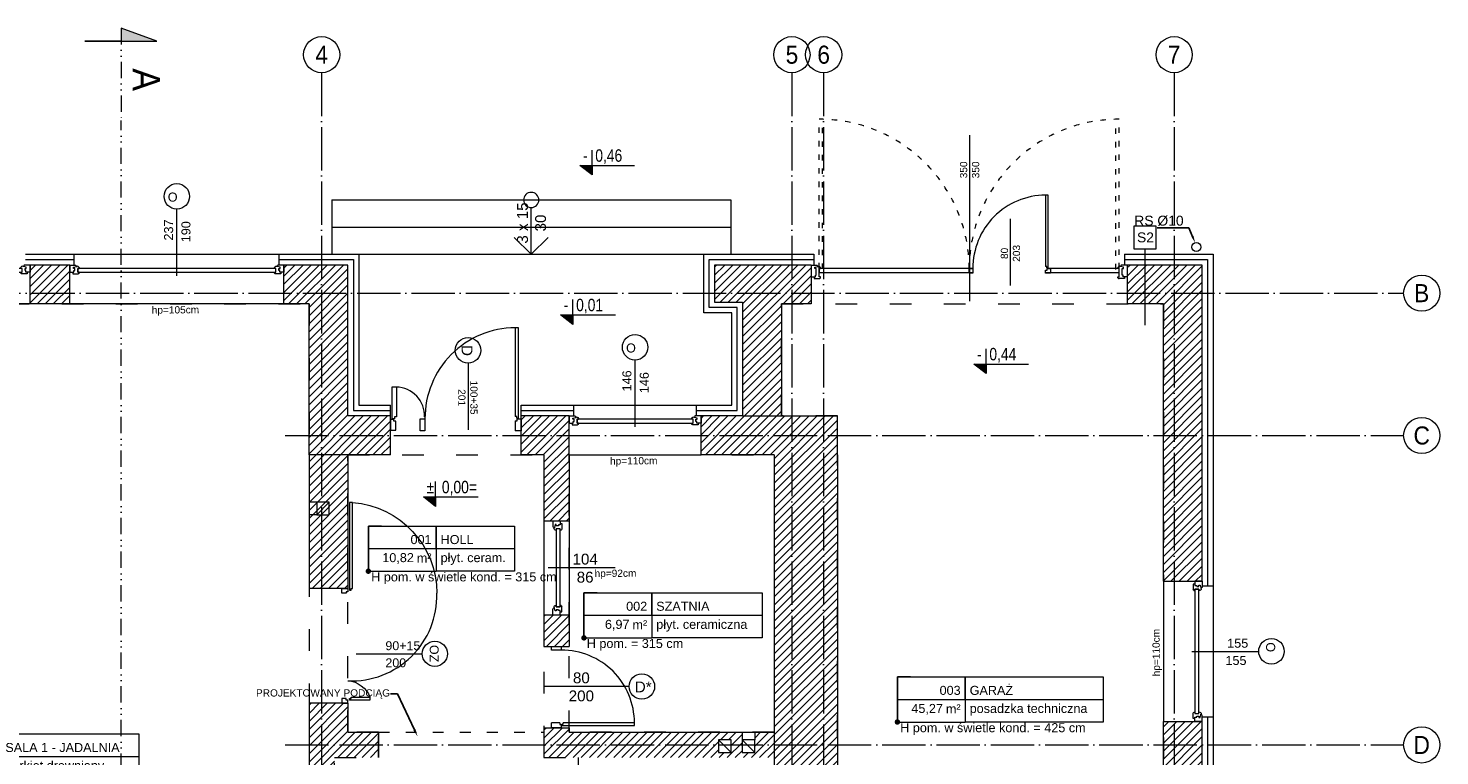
# Model space of a CAD drawing. Header units: millimetres. Extents: x 6506 to 39690, y 4581 to 25261.
# Tile 18 of 27: x 14464 to 16027, y 19096 to 19901. Entities that reach past the tile are written whole.
import ezdxf
from ezdxf import colors
from ezdxf.entities.mleader import LeaderData, LeaderLine
from ezdxf.enums import TextEntityAlignment as Align
from ezdxf.math import Vec2, Vec3

# ---------------------------------------------------------------- set-up
doc = ezdxf.new("R2010")
doc.units = ezdxf.units.MM
for name, pattern in [('1KS_2KP-50', [37.05, 12, 6, -6.35, 0, -6.35, 0, -6.35]), ('ACAD_ISO03W100', [30, 12, -18]), ('ACAD_ISO04W100', [30, 24, -3, 0, -3]), ('DASHED', [19.05, 12.7, -6.35]), ('Osie$0$CONTINOUS', [0])]:
    doc.linetypes.add(name, pattern=pattern)
doc.layers.get('0').update_dxf_attribs({"color": 251, "lineweight": 5})
for name, color, linetype, lineweight in [('A_DZIAŁOWA_PROJEKTOWANE', 251, 'Continuous', 5), ('A_HATCH', 251, 'Continuous', 5), ('A_IZOLEACJA TERMI_PROJEKTOWANA', 251, 'Continuous', 5), ('A_KONST_ISTNIEJĄCE', 251, 'Continuous', 5), ('A_LINIA PRZEKROJOWA', 251, '1KS_2KP-50', 5), ('A_OPISY', 251, 'Continuous', 5), ('A_OSIE KONSTRUKCYJNE', 251, 'ACAD_ISO04W100', 5), ('A_RYNNY', 251, 'Continuous', 5), ('A_STOLARKA DRZWIOWA', 251, 'Continuous', 5), ('A_STOLARKA OKIENNA', 251, 'Continuous', 5), ('A_TEKST', 251, 'Continuous', 5), ('A_WIDOK', 251, 'Continuous', 5), ('A_WIDOK-NAD', 251, 'DASHED', 5), ('AA OPISY', 251, 'Continuous', 5)]:
    doc.layers.add(name, color=color, linetype=linetype, lineweight=lineweight)
doc.layers.add('A_NIEWIDOCZNE  POMOCNICZE', color=251, linetype='ACAD_ISO03W100', lineweight=5, plot=False)
doc.styles.add('APLUS', font='arial.ttf', dxfattribs={"width": 0.6})
doc.styles.add('ARIAL', font='arial.ttf')
doc.styles.add('DEMIURG_100_etykiety', font='arial.ttf', dxfattribs={"width": 0.9, "height": 30})
doc.styles.add('DEMIURG_100_opisy', font='arial.ttf', dxfattribs={"width": 0.9, "height": 20})
doc.styles.get("Standard").update_dxf_attribs({"font": 'arial.ttf'})
doc.linetypes.add('BATTING', pattern='A,0.0001,-0.1,[134,ltypeshp.shx,S=0.1,R=0,X=-0.1,Y=0],-0.2,[134,ltypeshp.shx,S=0.1,R=180,X=0.1,Y=0],-0.1', length=0.4001)
pattern_1 = [(45, (-1713.23, 355.087), (-4.490128, 4.490128), [])]

# ---------------------------------------------------------------- blocks, each defined once
blk = doc.blocks.new('*U56')
for p, q in [((54, 0), (54, -8)), ((54, 0), (60.7, 0)), ((54, 0), (54, -8)), ((60.7, 0), (61.3, -1.6)), ((193.3, 0), (192.7, -1.6)), ((200, 0), (193.3, 0)), ((200, 0), (200, -8)), ((54, -8), (57.2, -8)), ((57.2, -8), (57.2, -9.9)), ((57.2, -8), (58.6, -8)), ((57.2, -9.9), (63.1, -9.9)), ((58.2, -2.4), (61.3, -1.6)), ((58.2, -3.7), (58.2, -2.4)), ((59.6, -3.7), (58.2, -3.7)), ((58.6, -8), (58.6, -6.1)), ((58.6, -6.1), (59.6, -6.1)), ((59.6, -6.1), (59.6, -3.7)), ((61.3, -1.6), (62.1, -1.6)), ((62.1, -1.6), (62, -1)), ((62.8, -8), (62.8, -3.7)), ((62.8, -3.7), (64.4, -3.7)), ((64.3, -8), (62.8, -8)), ((64.3, -9), (64.3, -8)), ((191.2, -3.7), (189.6, -3.7)), ((189.7, -9), (189.7, -8)), ((189.7, -8), (191.2, -8)), ((196.8, -9.9), (190.9, -9.9)), ((191.2, -8), (191.2, -3.7)), ((191.9, -1.6), (192, -1)), ((192.7, -1.6), (191.9, -1.6)), ((195.8, -2.4), (192.7, -1.6)), ((194.4, -6.1), (194.4, -3.7)), ((194.4, -3.7), (195.8, -3.7)), ((195.4, -6.1), (194.4, -6.1)), ((195.4, -8), (195.4, -6.1)), ((196.8, -8), (195.4, -8)), ((195.8, -3.7), (195.8, -2.4)), ((200, -8), (196.8, -8)), ((196.8, -8), (196.8, -9.9))]:
    blk.add_line(p, q)
blk.add_lwpolyline([(62.8, -3.7), (191.2, -3.7), (191.2, -8), (62.8, -8)], close=True)
for centre, radius, start, end in [((61.9, -3.5), 2.51, 356.8105, 86.8105), ((63, -8.4), 1.5, 273.3553, 335.6854), ((192.1, -3.5), 2.51, 93.1895, 183.1895), ((191, -8.4), 1.5, 204.3146, 266.6447)]:
    blk.add_arc(centre, radius, start, end)
blk = doc.blocks.new('WARTOŚĆ')
at = {"layer": 'A_OPISY', "color": 144}
blk.add_line((0, 0), (0, 74), dxfattribs=at)
blk.add_circle((0, 88.1), 14.1, dxfattribs=at)
blk.add_attdef('OZ', (-10, 82.4), '', height=10, dxfattribs=at)
for tag, p in [('S', (-4, 32.6)), ('H', (15.1, 32.6))]:
    blk.add_attdef(tag, p, '', height=10, rotation=90, dxfattribs=at)
blk = doc.blocks.new('*U57')
for p, q in [((-37, 0), (-37, -8)), ((-37, 0), (-30.3, 0)), ((-37, 0), (-37, -8)), ((-30.3, 0), (-29.7, -1.6)), ((193.3, 0), (192.7, -1.6)), ((200, 0), (193.3, 0)), ((200, 0), (200, -8)), ((-37, -8), (-33.8, -8)), ((-33.8, -8), (-33.8, -9.9)), ((-33.8, -8), (-32.4, -8)), ((-33.8, -9.9), (-27.9, -9.9)), ((-32.8, -2.4), (-29.7, -1.6)), ((-32.8, -3.7), (-32.8, -2.4)), ((-31.4, -3.7), (-32.8, -3.7)), ((-32.4, -8), (-32.4, -6.1)), ((-32.4, -6.1), (-31.4, -6.1)), ((-31.4, -6.1), (-31.4, -3.7)), ((-29.7, -1.6), (-28.9, -1.6)), ((-28.9, -1.6), (-29, -1)), ((-28.2, -8), (-28.2, -3.7)), ((-28.2, -3.7), (-26.6, -3.7)), ((-26.7, -8), (-28.2, -8)), ((-26.7, -9), (-26.7, -8)), ((191.2, -3.7), (189.6, -3.7)), ((189.7, -9), (189.7, -8)), ((189.7, -8), (191.2, -8)), ((196.8, -9.9), (190.9, -9.9)), ((191.2, -8), (191.2, -3.7)), ((191.9, -1.6), (192, -1)), ((192.7, -1.6), (191.9, -1.6)), ((195.8, -2.4), (192.7, -1.6)), ((194.4, -6.1), (194.4, -3.7)), ((194.4, -3.7), (195.8, -3.7)), ((195.4, -6.1), (194.4, -6.1)), ((195.4, -8), (195.4, -6.1)), ((196.8, -8), (195.4, -8)), ((195.8, -3.7), (195.8, -2.4)), ((200, -8), (196.8, -8)), ((196.8, -8), (196.8, -9.9))]:
    blk.add_line(p, q)
blk.add_lwpolyline([(-28.2, -3.7), (191.2, -3.7), (191.2, -8), (-28.2, -8)], close=True)
for centre, radius, start, end in [((-29.1, -3.5), 2.51, 356.8105, 86.8105), ((-28, -8.4), 1.5, 273.3553, 335.6854), ((192.1, -3.5), 2.51, 93.1895, 183.1895), ((191, -8.4), 1.5, 204.3146, 266.6447)]:
    blk.add_arc(centre, radius, start, end)
blk = doc.blocks.new('*U64')
for p, q in [((45, 0), (45, -8)), ((45, 0), (51.7, 0)), ((45, 0), (45, -8)), ((51.7, 0), (52.3, -1.6)), ((193.3, 0), (192.7, -1.6)), ((200, 0), (193.3, 0)), ((200, 0), (200, -8)), ((45, -8), (48.2, -8)), ((48.2, -8), (48.2, -9.9)), ((48.2, -8), (49.6, -8)), ((48.2, -9.9), (54.1, -9.9)), ((49.2, -2.4), (52.3, -1.6)), ((49.2, -3.7), (49.2, -2.4)), ((50.6, -3.7), (49.2, -3.7)), ((49.6, -8), (49.6, -6.1)), ((49.6, -6.1), (50.6, -6.1)), ((50.6, -6.1), (50.6, -3.7)), ((52.3, -1.6), (53.1, -1.6)), ((53.1, -1.6), (53, -1)), ((53.8, -8), (53.8, -3.7)), ((53.8, -3.7), (55.4, -3.7)), ((55.3, -8), (53.8, -8)), ((55.3, -9), (55.3, -8)), ((191.2, -3.7), (189.6, -3.7)), ((189.7, -9), (189.7, -8)), ((189.7, -8), (191.2, -8)), ((196.8, -9.9), (190.9, -9.9)), ((191.2, -8), (191.2, -3.7)), ((191.9, -1.6), (192, -1)), ((192.7, -1.6), (191.9, -1.6)), ((195.8, -2.4), (192.7, -1.6)), ((194.4, -6.1), (194.4, -3.7)), ((194.4, -3.7), (195.8, -3.7)), ((195.4, -6.1), (194.4, -6.1)), ((195.4, -8), (195.4, -6.1)), ((196.8, -8), (195.4, -8)), ((195.8, -3.7), (195.8, -2.4)), ((200, -8), (196.8, -8)), ((196.8, -8), (196.8, -9.9))]:
    blk.add_line(p, q)
blk.add_lwpolyline([(53.8, -3.7), (191.2, -3.7), (191.2, -8), (53.8, -8)], close=True)
for centre, radius, start, end in [((52.9, -3.5), 2.51, 356.8105, 86.8105), ((54, -8.4), 1.5, 273.3553, 335.6854), ((192.1, -3.5), 2.51, 93.1895, 183.1895), ((191, -8.4), 1.5, 204.3146, 266.6447)]:
    blk.add_arc(centre, radius, start, end)
blk = doc.blocks.new('*U65')
for p, q in [((54, 0), (54, -8)), ((54, 0), (60.7, 0)), ((54, 0), (54, -8)), ((60.7, 0), (61.3, -1.6)), ((151.3, 0), (150.7, -1.6)), ((158, 0), (151.3, 0)), ((158, 0), (158, -8)), ((54, -8), (57.2, -8)), ((57.2, -8), (57.2, -9.9)), ((57.2, -8), (58.6, -8)), ((57.2, -9.9), (63.1, -9.9)), ((58.2, -2.4), (61.3, -1.6)), ((58.2, -3.7), (58.2, -2.4)), ((59.6, -3.7), (58.2, -3.7)), ((58.6, -8), (58.6, -6.1)), ((58.6, -6.1), (59.6, -6.1)), ((59.6, -6.1), (59.6, -3.7)), ((61.3, -1.6), (62.1, -1.6)), ((62.1, -1.6), (62, -1)), ((62.8, -8), (62.8, -3.7)), ((62.8, -3.7), (64.4, -3.7)), ((64.3, -8), (62.8, -8)), ((64.3, -9), (64.3, -8)), ((149.2, -3.7), (147.6, -3.7)), ((147.7, -9), (147.7, -8)), ((147.7, -8), (149.2, -8)), ((154.8, -9.9), (148.9, -9.9)), ((149.2, -8), (149.2, -3.7)), ((149.9, -1.6), (150, -1)), ((150.7, -1.6), (149.9, -1.6)), ((153.8, -2.4), (150.7, -1.6)), ((152.4, -6.1), (152.4, -3.7)), ((152.4, -3.7), (153.8, -3.7)), ((153.4, -6.1), (152.4, -6.1)), ((153.4, -8), (153.4, -6.1)), ((154.8, -8), (153.4, -8)), ((153.8, -3.7), (153.8, -2.4)), ((158, -8), (154.8, -8)), ((154.8, -8), (154.8, -9.9))]:
    blk.add_line(p, q)
blk.add_lwpolyline([(62.8, -3.7), (149.2, -3.7), (149.2, -8), (62.8, -8)], close=True)
for centre, radius, start, end in [((61.9, -3.5), 2.51, 356.8105, 86.8105), ((63, -8.4), 1.5, 273.3553, 335.6854), ((150.1, -3.5), 2.51, 93.1895, 183.1895), ((149, -8.4), 1.5, 204.3146, 266.6447)]:
    blk.add_arc(centre, radius, start, end)
blk = doc.blocks.new('*U22')
at = {"layer": 'AA OPISY'}
for q in [(-103.5, 18.8), (-136.6, 0), (-103.5, -18.8)]:
    blk.add_line((-85, 0), q, dxfattribs=at)
blk.add_circle((-145, 0), 8.43, dxfattribs=at)
blk = doc.blocks.new('*U19')
at = {"lineweight": 5}
for p, q in [((-75, -25), (-75, 25)), ((-75, 25), (0, 25)), ((0, 0), (0, 25)), ((0, 25), (152.7, 25)), ((152.7, 25), (152.7, -25)), ((-75, -25), (0, -25)), ((152.7, -25), (0, -25))]:
    blk.add_line(p, q, dxfattribs=at)
at = {"lineweight": 5, "ltscale": 18.5}
for p, q in [((0, 25), (0, -25)), ((-75, 0), (152.7, 0))]:
    blk.add_line(p, q, dxfattribs=at)
at = {"lineweight": 5, "ltscale": 18.5, "insert": (-5, -10.4), "char_height": 10, "attachment_point": 6, "style": 'ARIAL'}
blk.add_mtext('\\A1;m²', dxfattribs=at)
at = {"lineweight": 5, "style": 'ARIAL'}
blk.add_attdef('1NR', text='', height=10, dxfattribs=at).set_placement((-5, 5), align=Align.RIGHT)
blk.add_attdef('2POM', (5, 5), '', height=10, dxfattribs=at)
blk.add_attdef('4PL2', text='', height=10, dxfattribs=at).set_placement((-24.6, -5), align=Align.TOP_RIGHT)
blk.add_attdef('3POS', text='', height=10, dxfattribs=at).set_placement((5, -5), align=Align.TOP_LEFT)
blk = doc.blocks.new('*U5')
blk.add_hatch(color=256).paths.add_polyline_path([(0, 0.153), (-0.198, 0.153), (0, 0)])
blk.add_line((0, 0.153), (0, 0.4))
blk.add_lwpolyline([(0, 0.153), (0, 0), (-0.198, 0.153), (0.685, 0.153)])
at = {"style": 'APLUS', "width": 0.8}
blk.add_attdef('%%P_0.00', text='', height=0.2, dxfattribs=at).set_placement((-0.146, 0.153), align=Align.BOTTOM_LEFT)
blk = doc.blocks.new('*U36')
at = {"lineweight": 5}
for p, q in [((-75, -25), (-75, 25)), ((-75, 25), (0, 25)), ((0, 0), (0, 25)), ((0, 25), (122.5, 25)), ((122.5, 25), (122.5, -25)), ((-75, -25), (0, -25)), ((122.5, -25), (0, -25))]:
    blk.add_line(p, q, dxfattribs=at)
at = {"lineweight": 5, "ltscale": 18.5}
for p, q in [((0, 25), (0, -25)), ((-75, 0), (122.5, 0))]:
    blk.add_line(p, q, dxfattribs=at)
at = {"lineweight": 5, "ltscale": 18.5, "insert": (-5, -10.4), "char_height": 10, "attachment_point": 6, "style": 'ARIAL'}
blk.add_mtext('\\A1;m²', dxfattribs=at)
at = {"lineweight": 5, "style": 'ARIAL'}
blk.add_attdef('1NR', text='', height=10, dxfattribs=at).set_placement((-5, 5), align=Align.RIGHT)
blk.add_attdef('2POM', (5, 5), '', height=10, dxfattribs=at)
blk.add_attdef('4PL2', text='', height=10, dxfattribs=at).set_placement((-24.6, -5), align=Align.TOP_RIGHT)
blk.add_attdef('3POS', text='', height=10, dxfattribs=at).set_placement((5, -5), align=Align.TOP_LEFT)
blk = doc.blocks.new('_Dot')
at = {"color": 0, "linetype": 'ByBlock', "lineweight": -2}
blk.add_line((-0.5, 0), (-1, 0), dxfattribs=at)
at = {"color": 0, "linetype": 'ByBlock', "const_width": 0.5}
blk.add_lwpolyline([(-0.25, 0, 1), (0.25, 0, 1)], format="xyb", close=True, dxfattribs=at)
blk = doc.blocks.new('*U33')
at = {"lineweight": 5}
for p, q in [((-75, -25), (-75, 25)), ((-75, 25), (0, 25)), ((0, 0), (0, 25)), ((0, 25), (87, 25)), ((87, 25), (87, -25)), ((-75, -25), (0, -25)), ((87, -25), (0, -25))]:
    blk.add_line(p, q, dxfattribs=at)
at = {"lineweight": 5, "ltscale": 18.5}
for p, q in [((0, 25), (0, -25)), ((-75, 0), (87, 0))]:
    blk.add_line(p, q, dxfattribs=at)
at = {"lineweight": 5, "ltscale": 18.5, "insert": (-5, -10.4), "char_height": 10, "attachment_point": 6, "style": 'ARIAL'}
blk.add_mtext('\\A1;m²', dxfattribs=at)
at = {"lineweight": 5, "style": 'ARIAL'}
blk.add_attdef('1NR', text='', height=10, dxfattribs=at).set_placement((-5, 5), align=Align.RIGHT)
blk.add_attdef('2POM', (5, 5), '', height=10, dxfattribs=at)
blk.add_attdef('4PL2', text='', height=10, dxfattribs=at).set_placement((-24.6, -5), align=Align.TOP_RIGHT)
blk.add_attdef('3POS', text='', height=10, dxfattribs=at).set_placement((5, -5), align=Align.TOP_LEFT)
blk = doc.blocks.new('linia przekroju')
at = {"linetype": 'Continuous', "lineweight": 5}
h = blk.add_hatch(color=256, dxfattribs=at)
h.dxf.hatch_style = 1
h.paths.add_polyline_path([(0, -40.5), (0, 39.3), (14.4, 0), (0, 0)])
at = {"linetype": 'Continuous'}
blk.add_lwpolyline([(0, -40.5), (0, 39.3), (14.4, 0), (0, 0)], close=True, dxfattribs=at)
blk.add_lwpolyline([(14.4, 0), (-87.6, -0.1)])
at = {"linetype": 'Continuous', "style": 'DEMIURG_100_etykiety', "width": 0.9, "flags": 8}
blk.add_attdef('NR_PRZEKROJU', (-55.1, 12.6), '', height=30, dxfattribs=at)
blk = doc.blocks.new('OSI')
at = {"layer": 'A_OSIE KONSTRUKCYJNE', "ltscale": 2}
for p, q in [((17829, 22227), (17829, 19966.9)), ((18349.8, 22227), (18349.8, 19966.9)), ((18384.9, 22227), (18384.9, 19966.9)), ((18773, 22227), (18773, 19966.9)), ((17207.2, 21983.1), (19027.2, 21983.1)), ((17788.7, 21825.6), (19027.2, 21825.6)), ((17788.7, 21483.1), (19027.2, 21483.1))]:
    blk.add_line(p, q, dxfattribs=at)
at = {"layer": 'A_OSIE KONSTRUKCYJNE', "linetype": 'Continuous'}
for centre in [(17829, 22247), (18349.8, 22247), (18384.9, 22247), (18773, 22247), (19047.2, 21983.1), (19047.2, 21825.6), (19047.2, 21483.1)]:
    blk.add_circle(centre, 20, dxfattribs=at)
at = {"layer": 'A_OSIE KONSTRUKCYJNE', "linetype": 'Osie$0$CONTINOUS', "style": 'DEMIURG_100_opisy', "width": 0.9}
for s, p in [('4', (17829, 22247)), ('5', (18349.8, 22247)), ('6', (18384.9, 22247)), ('7', (18773, 22247)), ('B', (19047.2, 21983.1)), ('C', (19047.2, 21825.6)), ('D', (19047.2, 21483.1))]:
    blk.add_text(s, height=20, dxfattribs=at).set_placement(p, align=Align.MIDDLE_CENTER)
blk = doc.blocks.new('want')
at = {"layer": 'A_WIDOK'}
blk.add_line((30214.5, 14309.7), (30200.5, 14295.7), dxfattribs=at)
blk.add_lwpolyline([(30200.5, 14295.7), (30214.5, 14295.7), (30214.5, 14309.7), (30200.5, 14309.7)], close=True, dxfattribs=at)

msp = doc.modelspace()

# ---------------------------------------------------------------- hatches: boundary and pattern name
at = {"layer": 'A_HATCH'}
h = msp.add_hatch(dxfattribs=at)
h.set_pattern_fill('ANSI31', color=256, scale=2)
h.set_pattern_definition(pattern_1)
h.paths.add_polyline_path([(14201.3, 19300.7), (14129.3, 19300.7), (14129.3, 19244.7), (14201.3, 19244.7)])
h.paths.add_polyline_path([(14201.3, 19595.7), (14158.3, 19595.7), (14158.3, 19530.7), (14201.3, 19530.7)])
h.paths.add_polyline_path([(14158.3, 19595.7), (14129.3, 19595.7), (14129.3, 19530.7), (14158.3, 19530.7)])
h.paths.add_polyline_path([(14229.3, 19638.7), (14158.3, 19638.7), (14158.3, 19643.7), (13983.3, 19643.7), (13983.3, 19635.7), (13983.3, 19600.7), (14115.3, 19600.7), (14115.3, 19595.7), (14229.3, 19595.7)])
h.paths.add_polyline_path([(14510.3, 19638.7), (14466.3, 19638.7), (14466.3, 19630.7), (14466.3, 19595.7), (14510.3, 19595.7)])
h.paths.add_polyline_path([(13757.3, 19643.7), (13706.3, 19643.7), (13706.3, 19635.7), (13706.3, 19600.7), (13757.3, 19600.7)])
h.paths.add_polyline_path([(13480.3, 19643.7), (13293.3, 19643.7), (13293.3, 19527.7), (13301.3, 19527.7), (13336.3, 19527.7), (13336.3, 19600.7), (13480.3, 19600.7)])
h.paths.add_polyline_path([(13336.3, 19307.7), (13293.3, 19307.7), (13293.3, 19251.7), (13301.3, 19251.7), (13336.3, 19251.7)])
h.paths.add_polyline_path([(13336.3, 19019.7), (13293.3, 19019.7), (13293.3, 18419.7), (13336.3, 18419.7)])
h.paths.add_polyline_path([(13812.3, 18204.7), (13336.3, 18204.7), (13336.3, 18223.7), (13293.3, 18223.7), (13293.3, 18161.7), (13812.3, 18161.7), (13812.3, 18173.6)])
h.paths.add_polyline_path([(14014.3, 18204.7), (13990.3, 18204.7), (13971.3, 18204.7), (13942.3, 18204.7), (13942.3, 18161.7), (14014.3, 18161.7)])
h.paths.add_polyline_path([(14201.3, 18471.2), (14178.8, 18471.2), (14201.3, 18471.2), (14201.3, 19016.7), (14158.3, 19016.7), (14158.3, 18320.7), (14803.3, 18320.7), (14803.3, 18363.7), (14201.3, 18363.7)])
h.paths.add_polyline_path([(14114.3, 18402.7), (14136.8, 18402.7), (14114.3, 18402.7), (14114.3, 18356.7), (13971.3, 18356.7), (13971.3, 18313.7), (14156.3, 18313.7), (14156.3, 19016.7), (14129.3, 19016.7), (14129.3, 18725.7), (14114.3, 18725.7)])
h = msp.add_hatch(dxfattribs=at)
h.set_pattern_fill('ANSI31', color=256, scale=2)
h.set_pattern_definition(pattern_1)
h.paths.add_polyline_path([(15360.3, 18363.7), (15290.3, 18363.7), (15250.3, 18363.7), (15250.3, 18320.7), (15294.3, 18320.7), (15294.3, 18306.7), (15360.3, 18306.7)])
h.paths.add_polyline_path([(15075.3, 18363.7), (14903.3, 18363.7), (14903.3, 18320.7), (15075.3, 18320.7)])
h.paths.add_polyline_path([(14803.3, 18456.7), (14775.3, 18456.7), (14775.3, 18363.7), (14803.3, 18363.7)])
h.paths.add_polyline_path([(14803.3, 18581.7), (14775.3, 18581.7), (14775.3, 18556.7), (14803.3, 18556.7)])
h.paths.add_polyline_path([(14852.3, 19003.7), (14803.3, 19003.7), (14803.3, 18933.7), (14852.3, 18933.7)])
h.paths.add_polyline_path([(14852.3, 19121.7), (14818.3, 19121.7), (14818.3, 19153.7), (14811.4, 19153.7), (14775.3, 19153.7), (14775.3, 19093.7), (14803.3, 19093.7), (14852.3, 19093.7)])
h.paths.add_polyline_path([(15063.3, 19251.7), (15035.3, 19251.7), (15035.3, 19216.7), (15063.3, 19216.7)])
h.paths.add_polyline_path([(15063.3, 19428.7), (15063.3, 19471.7), (15010.3, 19471.7), (15010.3, 19464.2), (15010.3, 19428.7), (15035.3, 19428.7), (15035.3, 19355.7), (15063.3, 19355.7)])
h.paths.add_polyline_path([(14818.3, 19638.7), (14747.3, 19638.7), (14747.3, 19630.7), (14747.3, 19595.7), (14775.3, 19595.7), (14775.3, 19428.7), (14865.3, 19428.7), (14865.3, 19471.7), (14818.3, 19471.7)])
h.paths.add_polyline_path([(14818.3, 19428.7), (14775.3, 19428.7), (14775.3, 19280.7), (14818.3, 19280.7)])
h.paths.add_polyline_path([(15228.7, 19099.2), (15228.7, 19113.2), (15242.7, 19113.2), (15242.7, 19099.2)])
h.paths.add_polyline_path([(15269.1, 19121.7), (15269.1, 19099.2), (15255.1, 19099.2), (15255.1, 19121.7), (15063.3, 19121.7), (15063.3, 19126.7), (15035.3, 19126.7), (15035.3, 19121.7), (15035.3, 19093.7), (15290.3, 19093.7), (15290.3, 19121.7)])
h.paths.add_polyline_path([(14775.3, 18991.2), (14797.8, 18991.2), (14797.8, 18977.2), (14775.3, 18977.2), (14775.3, 18669.7), (14803.3, 18669.7), (14803.3, 19093.7), (14775.3, 19093.7)])
h = msp.add_hatch(dxfattribs=at)
h.set_pattern_fill('ANSI31', color=256, scale=2)
h.set_pattern_definition(pattern_1)
h.paths.add_polyline_path([(15764.3, 19638.7), (15681.3, 19638.7), (15681.3, 19625.7), (15681.3, 19595.7), (15721.3, 19595.7), (15721.3, 19288.7), (15764.3, 19288.7)])
h.paths.add_polyline_path([(15764.3, 19133.7), (15756.3, 19133.7), (15721.3, 19133.7), (15721.3, 19015.7), (15764.3, 19015.7)])
h.paths.add_polyline_path([(15764.3, 18860.7), (15721.3, 18860.7), (15721.3, 18636.7), (15691.3, 18636.7), (15691.3, 18571.7), (15721.3, 18571.7), (15721.3, 18209.7), (15360.3, 18209.7), (15336.3, 18209.7), (15294.3, 18209.7), (15294.3, 18166.7), (15764.3, 18166.7)])
h.paths.add_polyline_path([(15331.3, 19638.7), (15224.3, 19638.7), (15224.3, 19597.7), (15255.3, 19597.7), (15255.3, 19471.7), (15298.3, 19471.7), (15298.3, 19595.7), (15331.3, 19595.7)])
h.paths.add_polyline_path([(15290.3, 18636.8), (15312.8, 18636.8), (15312.8, 18622.8), (15290.3, 18622.8), (15290.3, 18603.9), (15312.8, 18603.9), (15312.8, 18589.9), (15290.3, 18589.9), (15290.3, 18458.7), (15360.3, 18458.7), (15360.3, 18497.2), (15337.8, 18497.2), (15337.8, 18511.2), (15360.3, 18511.2), (15360.3, 18552.1), (15337.8, 18552.1), (15337.8, 18566.1), (15360.3, 18566.1), (15360.3, 18571.7), (15485.3, 18571.7), (15485.3, 18636.7), (15360.3, 18636.7), (15360.3, 19428.7), (15360.3, 19471.7), (15255.3, 19471.7), (15209.3, 19471.7), (15209.3, 19428.7), (15290.3, 19428.7), (15290.3, 18702), (15312.8, 18702), (15312.8, 18688), (15290.3, 18688)])

# ---------------------------------------------------------------- linework, layer by layer
for p, q in [((15052.8, 19132), (15052.8, 19130.2)), ((15052.8, 19130.2), (15054.6, 19130.2)), ((15055.1, 19130.6), (15056.5, 19130.6)), ((15056.5, 19130.6), (15056.5, 19132))]:
    msp.add_line(p, q)
for points in [[(15043.9, 19216.7), (15054.6, 19216.7), (15054.6, 19212.5), (15043.9, 19212.5), (15043.9, 19216.7)], [(15052.8, 19132), (15043.9, 19132)], [(15054.6, 19130.2), (15054.6, 19126.7), (15043.9, 19126.7), (15043.9, 19132)], [(15055.1, 19129.2), (15135.6, 19129.2), (15135.6, 19132), (15056.5, 19132)], [(15055.1, 19130.6), (15055.1, 19129.2)]]:
    msp.add_lwpolyline(points)
msp.add_arc((15055.1, 19132), 80.5, 359.9989, 90.3548)
at = {"layer": 'A_IZOLEACJA TERMI_PROJEKTOWANA', "ltscale": 2}
for p, q in [((14515.3, 19638.7), (14515.3, 19650.7)), ((14742.3, 19638.7), (14742.3, 19650.7)), ((15334.3, 19650.7), (15334.3, 19638.7)), ((15678.3, 19650.7), (15678.3, 19638.7)), ((14865.3, 19471.7), (14865.3, 19483.7)), ((15010.3, 19471.7), (15010.3, 19483.7)), ((15068.3, 19471.7), (15068.3, 19483.7)), ((15204.3, 19471.7), (15204.3, 19483.7)), ((15764.3, 19283.7), (15776.3, 19283.7)), ((15764.3, 19138.7), (15776.3, 19138.7))]:
    msp.add_line(p, q, dxfattribs=at)
for points in [[(14461.3, 19650.7), (14515.3, 19650.7)], [(14742.3, 19650.7), (14830.3, 19650.7), (14830.3, 19483.7), (14865.3, 19483.7)], [(15204.3, 19483.7), (15243.3, 19483.7), (15243.3, 19585.7), (15212.3, 19585.7), (15212.3, 19650.7), (15334.3, 19650.7)], [(15678.3, 19650.7), (15776.3, 19650.7), (15776.3, 19283.7)], [(15010.3, 19483.7), (15068.3, 19483.7)], [(15776.3, 19138.7), (15776.3, 19010.7)]]:
    msp.add_lwpolyline(points, dxfattribs=at)
at = {"layer": 'A_IZOLEACJA TERMI_PROJEKTOWANA', "linetype": 'BATTING', "ltscale": 14}
for points in [[(14461.3, 19644.7), (14515.3, 19644.7)], [(14742.3, 19644.7), (14824.3, 19644.7), (14824.3, 19477.7), (14865.3, 19477.7)], [(15204.3, 19477.7), (15249.3, 19477.7), (15249.3, 19591.7), (15218.3, 19591.7), (15218.3, 19644.7), (15334.3, 19644.7)], [(15678.3, 19644.7), (15770.3, 19644.7), (15770.3, 19283.7)], [(15010.3, 19477.7), (15068.3, 19477.7)], [(15770.3, 19138.7), (15770.3, 19010.7)]]:
    msp.add_lwpolyline(points, dxfattribs=at)
at = {"layer": 'A_KONST_ISTNIEJĄCE', "ltscale": 2}
for p, q in [((14466.3, 19595.7), (14466.3, 19638.7)), ((14510.3, 19595.7), (14510.3, 19638.7)), ((14747.3, 19595.7), (14747.3, 19638.7)), ((15331.3, 19638.7), (15331.3, 19595.7)), ((15681.3, 19638.7), (15681.3, 19595.7)), ((15298.3, 19595.7), (15298.3, 19471.7)), ((15331.3, 19595.7), (15298.3, 19595.7)), ((15721.3, 19595.7), (15681.3, 19595.7)), ((15721.3, 19288.7), (15721.3, 19595.7)), ((14865.3, 19428.7), (14865.3, 19471.7)), ((15010.3, 19428.7), (15010.3, 19471.7)), ((15063.3, 19428.7), (15063.3, 19471.7)), ((15209.3, 19428.7), (15209.3, 19471.7)), ((15255.3, 19471.7), (15360.3, 19471.7)), ((15360.3, 19428.7), (15360.3, 19471.7)), ((14775.3, 19428.7), (14775.3, 19280.7)), ((14818.3, 19428.7), (14818.3, 19280.7)), ((15035.3, 19428.7), (15035.3, 19355.7)), ((15063.3, 19428.7), (15063.3, 19355.7)), ((15290.3, 19428.7), (15209.3, 19428.7)), ((15290.3, 19428.7), (15290.3, 18458.7)), ((15360.3, 19428.7), (15360.3, 18636.7)), ((15035.3, 19355.7), (15063.3, 19355.7)), ((14818.3, 19280.7), (14775.3, 19280.7)), ((15721.3, 19288.7), (15764.3, 19288.7)), ((15035.3, 19251.7), (15063.3, 19251.7)), ((15035.3, 19251.7), (15035.3, 19216.7)), ((15063.3, 19251.7), (15063.3, 19216.7)), ((15035.3, 19216.7), (15063.3, 19216.7)), ((14818.3, 19153.7), (14775.3, 19153.7)), ((14775.3, 19153.7), (14775.3, 18669.7)), ((14818.3, 19153.7), (14818.3, 19121.7)), ((15721.3, 19133.7), (15764.3, 19133.7)), ((15721.3, 19015.7), (15721.3, 19133.7)), ((14818.3, 19121.7), (14852.3, 19121.7)), ((14852.3, 19121.7), (14852.3, 19093.7)), ((15035.3, 19126.7), (15063.3, 19126.7)), ((15035.3, 19126.7), (15035.3, 19121.7)), ((15035.3, 19121.7), (15035.3, 19093.7)), ((15063.3, 19126.7), (15063.3, 19121.7)), ((15063.3, 19121.7), (15290.3, 19121.7))]:
    msp.add_line(p, q, dxfattribs=at)
for points in [[(14510.3, 19638.7), (14466.3, 19638.7)], [(14865.3, 19471.7), (14818.3, 19471.7), (14818.3, 19638.7), (14747.3, 19638.7)], [(15331.3, 19638.7), (15224.3, 19638.7), (15224.3, 19597.7), (15255.3, 19597.7), (15255.3, 19471.7), (15209.3, 19471.7)], [(15764.3, 19288.7), (15764.3, 19638.7), (15681.3, 19638.7)], [(14510.3, 19595.7), (14466.3, 19595.7)], [(14865.3, 19428.7), (14775.3, 19428.7), (14775.3, 19595.7), (14747.3, 19595.7)], [(15063.3, 19471.7), (15010.3, 19471.7)], [(15035.3, 19428.7), (15010.3, 19428.7)], [(15764.3, 19015.7), (15764.3, 19133.7)]]:
    msp.add_lwpolyline(points, dxfattribs=at)
at = {"layer": 'A_LINIA PRZEKROJOWA'}
msp.add_line((14567.2, 17627.3), (14567.2, 19798.8), dxfattribs=at)
at = {"layer": 'A_NIEWIDOCZNE  POMOCNICZE', "ltscale": 2}
for points in [[(14201.3, 19595.7), (14775.3, 19595.7), (14775.3, 18363.7), (14201.3, 18363.7)], [(15063.3, 19428.7), (15290.3, 19428.7), (15290.3, 19121.7), (15063.3, 19121.7)]]:
    msp.add_lwpolyline(points, close=True, dxfattribs=at)
for points in [[(15298.3, 19595.7), (15721.3, 19595.7), (15721.3, 18636.7), (15691.3, 18636.7), (15691.3, 18571.7), (15721.3, 18571.7), (15721.3, 18209.7), (15485.3, 18209.7), (15485.3, 18636.7), (15360.3, 18636.7), (15360.3, 19471.7), (15298.3, 19471.7), (15298.3, 19595.7)], [(14818.3, 19428.7), (15035.3, 19428.7), (15035.3, 19093.7), (15073.1, 19093.7), (15073.1, 18948.7), (14852.3, 18948.7), (14852.3, 19003.7), (14803.3, 19003.7), (14803.3, 19093.7), (14852.3, 19093.7), (14852.3, 19121.7), (14818.3, 19121.7), (14818.3, 19428.7)]]:
    msp.add_lwpolyline(points, dxfattribs=at)
at = {"layer": 'A_OPISY', "transparency": 33554559}
for p, q in [((15506.6, 19782.3), (15506.6, 19598.9)), ((15551.8, 19689.9), (15551.8, 19615.9)), ((14951.3, 19530.2), (14951.3, 19456.2)), ((15005.3, 19471), (15003.6, 19471)), ((15003.6, 19466.4), (15005.8, 19466.4)), ((15005.3, 19469.3), (15005.3, 19471)), ((15005.8, 19466.4), (15005.8, 19468.6)), ((15114.2, 19303.7), (15040.2, 19303.7)), ((15129.6, 19172.3), (15036, 19172.3))]:
    msp.add_line(p, q, dxfattribs=at)
at = {"layer": 'A_OPISY'}
for p, q in [((15701, 19572.3), (15701, 19656.8)), ((14827.6, 19208.5), (14900.6, 19208.5))]:
    msp.add_line(p, q, dxfattribs=at)
msp.add_lwpolyline([(15688.5, 19656.8), (15713.5, 19656.8), (15713.5, 19681.8), (15688.5, 19681.8)], close=True, dxfattribs=at)
at = {"layer": 'A_OPISY', "transparency": 33554559}
for points in [[(15007.1, 19469.3), (15007.1, 19569.3), (15003.6, 19569.3), (15003.6, 19471)], [(14898.4, 19455.3), (14898.4, 19468.6), (14903.6, 19468.6), (14903.6, 19455.3), (14898.4, 19455.3)], [(15005.8, 19468.6), (15010.3, 19468.6), (15010.3, 19455.3), (15003.6, 19455.3)], [(15003.6, 19466.4), (15003.6, 19455.3)], [(15005.3, 19469.3), (15007.1, 19469.3)]]:
    msp.add_lwpolyline(points, dxfattribs=at)
for points in [[(14867.4, 19468.4), (14867.4, 19504), (14871.9, 19504), (14871.9, 19470.6), (14869.7, 19470.6), (14869.7, 19468.4)], [(14871.2, 19455.9), (14871.2, 19465.8), (14869.2, 19465.8), (14869.2, 19467.8), (14865.3, 19467.8), (14865.3, 19455.9)]]:
    msp.add_lwpolyline(points, close=True, dxfattribs=at)
msp.add_lwpolyline([(14818.3, 19178.6, 0.435501), (14916.8, 19275.4)], format="xyb", dxfattribs=at)
for centre in [(14951.3, 19544.3), (15143.8, 19172.3)]:
    msp.add_circle(centre, 14.1, dxfattribs=at)
at = {"layer": 'A_OPISY'}
msp.add_circle((14914.5, 19208.5), 13.9, dxfattribs=at)
at = {"layer": 'A_OPISY', "transparency": 33554559}
for centre, radius, start, end in [((15003.6, 19469.2), 100, 89.9989, 180.3548), ((14871.2, 19471.7), 32, 358.0239, 88.6693)]:
    msp.add_arc(centre, radius, start, end, dxfattribs=at)
at = {"layer": 'A_RYNNY'}
msp.add_circle((15757.8, 19658.6), 5, dxfattribs=at)
at = {"layer": 'A_STOLARKA DRZWIOWA', "linetype": 'ACAD_ISO03W100', "ltscale": 0.5, "transparency": 33554559}
for p, q in [((15340, 19635), (15340, 19800)), ((15344, 19634.5), (15344, 19799.5)), ((15668.7, 19633.9), (15668.7, 19798.9)), ((15672.5, 19635), (15672.5, 19800))]:
    msp.add_line(p, q, dxfattribs=at)
at = {"layer": 'A_STOLARKA DRZWIOWA', "transparency": 33554559}
for p, q in [((15331.3, 19638.7), (15337.9, 19638.7)), ((15331.3, 19638.7), (15331.3, 19625.7)), ((15335.5, 19636.3), (15338.5, 19637.1)), ((15335.5, 19634.9), (15335.5, 19636.3)), ((15336.9, 19634.9), (15335.5, 19634.9)), ((15336.9, 19627.6), (15336.9, 19634.9)), ((15337.9, 19638.7), (15338.5, 19637.1)), ((15338.5, 19637.1), (15339.4, 19637.1)), ((15339.4, 19637.1), (15339.3, 19637.7)), ((15340, 19625.7), (15340, 19635)), ((15340, 19635), (15341.6, 19635)), ((15592.3, 19636.9), (15590.9, 19636.9)), ((15590.9, 19633.2), (15592.7, 19633.2)), ((15592.3, 19635.5), (15592.3, 19636.9)), ((15592.7, 19633.2), (15592.7, 19635)), ((15672.5, 19635), (15670.9, 19635)), ((15672.5, 19625.7), (15672.5, 19635)), ((15673.2, 19637.1), (15673.2, 19637.7)), ((15674, 19637.1), (15673.2, 19637.1)), ((15674.6, 19638.7), (15674, 19637.1)), ((15677, 19636.3), (15674, 19637.1)), ((15681.3, 19638.7), (15674.6, 19638.7)), ((15675.6, 19627.6), (15675.6, 19634.9)), ((15675.6, 19634.9), (15677, 19634.9)), ((15677, 19634.9), (15677, 19636.3)), ((15681.3, 19638.7), (15681.3, 19625.7)), ((15681.3, 19638.7), (15681.3, 19625.7)), ((15331.3, 19625.7), (15334.5, 19625.7)), ((15334.5, 19625.7), (15334.5, 19623.7)), ((15334.5, 19625.7), (15335.9, 19625.7)), ((15334.5, 19623.7), (15340.3, 19623.7)), ((15335.9, 19625.7), (15335.9, 19627.6)), ((15335.9, 19627.6), (15336.9, 19627.6)), ((15341.6, 19625.7), (15340, 19625.7)), ((15341.6, 19624.6), (15341.6, 19625.7)), ((15670.9, 19624.6), (15670.9, 19625.7)), ((15670.9, 19625.7), (15672.5, 19625.7)), ((15678.1, 19623.7), (15672.2, 19623.7)), ((15676.7, 19627.6), (15675.6, 19627.6)), ((15676.7, 19625.7), (15676.7, 19627.6)), ((15678.1, 19625.7), (15676.7, 19625.7)), ((15681.3, 19625.7), (15678.1, 19625.7)), ((15678.1, 19625.7), (15678.1, 19623.7))]:
    msp.add_line(p, q, dxfattribs=at)
for points in [[(15593.7, 19635.5), (15593.7, 19716), (15590.9, 19716), (15590.9, 19636.9)], [(15510.4, 19635), (15340, 19635), (15340, 19630.3), (15510.4, 19630.3)], [(15506.3, 19629.6), (15506.3, 19635), (15510.4, 19635), (15510.4, 19629.6), (15506.3, 19629.6)], [(15592.7, 19635), (15596.3, 19635), (15596.3, 19629.6), (15590.9, 19629.6)], [(15590.9, 19630.3), (15672.5, 19630.3), (15672.5, 19635), (15592.7, 19635)], [(15590.9, 19629.6), (15590.9, 19633.2)], [(15592.3, 19635.5), (15593.7, 19635.5)]]:
    msp.add_lwpolyline(points, dxfattribs=at)
for points in [[(14821.7, 19278.9), (14821.7, 19278.9), (14821.7, 19280.7), (14823.5, 19280.7), (14823.5, 19375.8), (14820, 19375.8), (14820, 19278.9)], [(14811.4, 19275.4), (14811.4, 19280.7), (14818.3, 19280.7), (14818.3, 19277.2), (14816.5, 19277.2), (14816.5, 19275.4)], [(14811.4, 19158.9), (14811.4, 19153.7), (14818.3, 19153.7), (14818.3, 19157.2), (14816.5, 19157.2), (14816.5, 19158.9)], [(14820, 19158.9), (14820, 19158.9), (14821.7, 19158.9), (14821.7, 19160.6), (14842.7, 19160.6), (14842.7, 19157.2), (14820, 19157.2)]]:
    msp.add_lwpolyline(points, close=True, dxfattribs=at)
for points in [[(14823.5, 19375.8, -0.39367), (14916.8, 19275.4)], [(14818.3, 19178.6, -0.292309), (14842.7, 19160.6)]]:
    msp.add_lwpolyline(points, format="xyb", dxfattribs=at)
at = {"layer": 'A_STOLARKA DRZWIOWA', "linetype": 'ACAD_ISO03W100', "ltscale": 0.5, "transparency": 33554559}
for centre, start, end in [((15340.6, 19634.3), 0.2449, 90.1867), ((15672, 19634.3), 89.8133, 179.7551)]:
    msp.add_arc(centre, 165.7, start, end, dxfattribs=at)
at = {"layer": 'A_STOLARKA DRZWIOWA', "transparency": 33554559}
for centre, radius, start, end in [((15590.9, 19635.5), 80.5, 89.9989, 180.3548), ((15339.1, 19635.1), 2.51, 356.8105, 86.8105), ((15673.4, 19635.1), 2.51, 93.1895, 183.1895), ((15340.2, 19625.2), 1.5, 273.3553, 335.6854), ((15672.3, 19625.2), 1.5, 204.3146, 266.6447)]:
    msp.add_arc(centre, radius, start, end, dxfattribs=at)
at = {"layer": 'A_WIDOK', "ltscale": 2}
for p, q in [((14800.3, 19710.7), (15242.3, 19710.7)), ((14800.3, 19710.7), (14800.3, 19650.7)), ((15242.3, 19710.7), (15242.3, 19650.7)), ((14800.3, 19680.7), (15242.3, 19680.7)), ((14515.3, 19650.7), (14742.3, 19650.7)), ((14830.3, 19650.7), (15212.3, 19650.7)), ((14466.3, 19595.7), (14229.3, 19595.7)), ((14747.3, 19595.7), (14510.3, 19595.7)), ((15068.3, 19483.7), (15204.3, 19483.7)), ((15063.3, 19428.7), (15209.3, 19428.7)), ((15035.3, 19355.7), (15035.3, 19251.7)), ((15063.3, 19355.7), (15063.3, 19251.7)), ((15721.3, 19288.7), (15721.3, 19133.7)), ((15776.3, 19283.7), (15776.3, 19138.7))]:
    msp.add_line(p, q, dxfattribs=at)
at = {"layer": 'A_WIDOK', "transparency": 33554559}
for p, q in [((14783.8, 19376.2), (14775.3, 19376.2)), ((14783.8, 19362.2), (14775.3, 19362.2)), ((15255.1, 19113.2), (15255.1, 19121.7)), ((15269.1, 19113.2), (15269.1, 19121.7))]:
    msp.add_line(p, q, dxfattribs=at)
at = {"layer": 'A_WIDOK-NAD', "linetype": 'ACAD_ISO03W100'}
msp.add_line((14852.3, 19121.7), (15035.3, 19121.7), dxfattribs=at)

# ---------------------------------------------------------------- block references
at = {"layer": 'A_KONST_ISTNIEJĄCE', "transparency": 33554687}
for p, rotation in [((44998.2, 33671.8), 180), ((29538.4, -11101.3), 89.99999999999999), ((29564.7, -11101.3), 89.99999999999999)]:
    msp.add_blockref('want', p, dxfattribs=dict(at, rotation=rotation))
at = {"layer": 'A_LINIA PRZEKROJOWA'}
ref = msp.add_blockref('linia przekroju', (14567.3, 19886.3), dxfattribs=dict(at, xscale=-1, rotation=270))
ref.add_attrib('NR_PRZEKROJU', 'A', dxfattribs={"layer": '0', "linetype": 'Continuous', "height": 30, "rotation": 270, "style": 'DEMIURG_100_etykiety', "width": 0.9}).set_placement((14571, 19856.4), align=Align.BOTTOM_LEFT)
at = {"layer": 'A_OPISY', "transparency": 33554687, "xscale": 68.67492864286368, "yscale": 68.67492864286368, "zscale": 68.67492864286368, "rotation": 1.435389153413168e-05}
for p, values in [((15088.6, 19738.4), {'%%P_0.00': '-  0,46'}), ((15067.4, 19573), {'%%P_0.00': '-  0,01'}), ((15525, 19518.6), {'%%P_0.00': '-  0,44'}), ((14915.4, 19371.5), {'%%P_0.00': '%%p  0,00='})]:
    msp.add_blockref('*U5', p, dxfattribs=at).add_auto_attribs(values)
at = {"layer": 'A_OPISY', "transparency": 33554559}
ref = msp.add_blockref('WARTOŚĆ', (14628.8, 19626.6), dxfattribs=at)
ref.add_attrib('S', '237', (14624.7, 19665.8), dxfattribs={"color": 0, "height": 10, "rotation": 90})
ref.add_attrib('H', '190', (14643.9, 19663.9), dxfattribs={"color": 0, "height": 10, "rotation": 90})
ref.add_attrib('OZ', 'O', (14618.8, 19708.9), dxfattribs={"color": 0, "height": 10})
at = {"layer": 'A_OPISY', "transparency": 33554559, "xscale": -1, "rotation": 90}
msp.add_blockref('*U22', (15021.3, 19565.7), dxfattribs=at)
at = {"layer": 'A_OPISY', "transparency": 33554559}
ref = msp.add_blockref('WARTOŚĆ', (15136.3, 19459.6), dxfattribs=at)
ref.add_attrib('S', '146', (15132.2, 19498.8), dxfattribs={"color": 0, "height": 10, "rotation": 90})
ref.add_attrib('H', '146', (15151.4, 19496.9), dxfattribs={"color": 0, "height": 10, "rotation": 90})
ref.add_attrib('OZ', 'O', (15126.3, 19541.9), dxfattribs={"color": 0, "height": 10})
at = {"layer": 'A_OPISY'}
for name, p, values in [('*U33', (14915.9, 19324.9), {'1NR': '001', '2POM': 'HOLL', '3POS': 'płyt. ceram.', '4PL2': '10,82'}), ('*U36', (15154.7, 19251.1), {'1NR': '002', '2POM': 'SZATNIA', '3POS': 'płyt. ceramiczna', '4PL2': '6,97'}), ('*U19', (15501.8, 19158), {'1NR': '003', '2POM': 'GARAŻ', '3POS': 'posadzka techniczna ', '4PL2': '45,27'}), ('*U19', (14433.9, 19094.8), {'1NR': '017', '2POM': 'SALA 1 - JADALNIA', '3POS': 'parkiet drewniany', '4PL2': '70,72'})]:
    msp.add_blockref(name, p, dxfattribs=at).add_auto_attribs(values)
at = {"layer": 'A_OPISY', "transparency": 33554559}
ref = msp.add_blockref('WARTOŚĆ', (15752.9, 19211.2), dxfattribs=dict(at, rotation=270))
ref.add_attrib('S', '155', (15792, 19215.2), dxfattribs={"color": 0, "height": 10})
ref.add_attrib('H', '155', (15790.1, 19196.1), dxfattribs={"color": 0, "height": 10})
ref.add_attrib('OZ', 'O', (15835.1, 19221.2), dxfattribs={"color": 0, "height": 10, "rotation": 270})
at = {"layer": 'A_OSIE KONSTRUKCYJNE'}
msp.add_blockref('OSI', (-3039.8, -2375.5), dxfattribs=at)
at = {"layer": 'A_STOLARKA OKIENNA', "transparency": 33554559, "xscale": -1}
for name, p in [('*U57', (14429.3, 19638.7)), ('*U57', (14710.3, 19638.7)), ('*U56', (15263.3, 19471.7))]:
    msp.add_blockref(name, p, dxfattribs=at)
for name, p, rotation in [('*U65', (15045.3, 19409.7), 90), ('*U64', (15764.3, 19088.7), 270)]:
    msp.add_blockref(name, p, dxfattribs=dict(at, rotation=rotation))

# ---------------------------------------------------------------- texts
at = {"layer": 'A_OPISY'}
for s, p in [('RS %%C10', (15689.1, 19682.3)), ('S2', (15692.1, 19663.8))]:
    msp.add_text(s, height=11, dxfattribs=at).set_placement(p)
at = {"layer": 'A_OPISY', "transparency": 33554559, "attachment_point": 5}
for s, insert, char_height, rotation in [('350\\P350', (15506.8, 19744), 8, 90), ('80\\P203', (15552, 19651.6), 8, 90), ('hp=105cm', (14627.3, 19587.9), 8, 0.4248), ('D', (14950.2, 19544.1), 12, 270), ('100+35\\P201', (14951.1, 19492), 8, 270), ('hp=110cm', (15134.8, 19420.9), 8, 0.4248), ('hp=92cm', (15114.6, 19296.4), 8, 0.4248), ('hp=110cm', (15714.5, 19209.8), 8, 90.4248)]:
    msp.add_mtext_dynamic_manual_height_columns(s, width=44.391, gutter_width=12.5, heights=[0], dxfattribs=dict(at, insert=insert, char_height=char_height, rotation=rotation))
at = {"layer": 'A_OPISY', "transparency": 33554559, "char_height": 12, "attachment_point": 5}
for s, insert in [('104\\P86', (15081, 19303.2)), ('80\\P200', (15076.8, 19171.8)), ('D*', (15145.3, 19171.8))]:
    msp.add_mtext_dynamic_manual_height_columns(s, width=44.391, gutter_width=12.5, heights=[0], dxfattribs=dict(at, insert=insert))
at = {"layer": 'A_OPISY', "char_height": 10, "attachment_point": 1}
for s, insert in [('H pom. w świetle kond. = 315 cm', (14844.1, 19298.6)), ('H pom. = 315 cm', (15082.8, 19224.9)), ('H pom. w świetle kond. = 425 cm', (15429.9, 19131.7))]:
    msp.add_mtext_dynamic_manual_height_columns(s, width=254.354, gutter_width=0, heights=[12.8], dxfattribs=dict(at, insert=insert))
at = {"layer": 'A_OPISY'}
for tag, p in [('90+15', (14859.8, 19212.5)), ('200', (14859.8, 19193.6))]:
    msp.add_attdef(tag, p, '', height=9.86, dxfattribs=at)
msp.add_attdef('OZ', (14908.9, 19218.3), '', height=9.86, rotation=270, dxfattribs=at)
at = {"layer": 'A_TEKST', "transparency": 33554559, "insert": (15021.7, 19685.2), "char_height": 12, "attachment_point": 5, "rotation": 90}
msp.add_mtext_dynamic_manual_height_columns('3 x 15\\P30', width=91.397, gutter_width=12.5, heights=[39.9], dxfattribs=at)

# ---------------------------------------------------------------- leaders
at = {"layer": 'A_DZIAŁOWA_PROJEKTOWANE', "ltscale": 2}
ml = msp.add_multileader_mtext('Standard', dxfattribs=at)
ml.set_content('PROJEKTOWANY PODCIĄG', color=256)
ml.set_leader_properties()
ml.build(insert=Vec2(0, 0))
ml.multileader.update_dxf_attribs({"arrow_head_size": 8})
ctx = ml.context
ctx.base_point, ctx.char_height, ctx.arrow_head_size, ctx.plane_origin = Vec3(14714.5, 19164), 8, 8, Vec3(14764.2, 19148.9)
notes = []
notes.append((ctx, [(0, (1, 1, 0), (14873.3, 19164), (-1, 0), 8, [(0, [(14895.4, 19117)], 0, [])])]))
ctx.mtext.insert, ctx.mtext.width, ctx.mtext.defined_height, ctx.mtext.flow_direction = Vec3(14716.5, 19169.2), 189.585, 56.5, 5
at = {"layer": 'A_OPISY'}
ml = msp.add_multileader_mtext('Standard', dxfattribs=at)
ml.set_content('', color=256)
ml.set_leader_properties()
ml.build(insert=Vec2(0, 0))
ml.multileader.update_dxf_attribs({"dogleg_length": 35, "arrow_head_size": 8})
ctx = ml.context
ctx.base_point, ctx.arrow_head_size, ctx.plane_origin = Vec3(15710.4, 19679.9), 8, Vec3(15796.1, 19657.1)
ctx.text_align_type = 2
notes.append((ctx, [(0, (1, 1, 0), (15749.4, 19679.9), (-1, 0), 35, [(0, [(15756.5, 19663.5)], 0, [])])]))
ctx.mtext.insert, ctx.mtext.alignment, ctx.mtext.flow_direction = Vec3(15712.4, 19681.9), 3, 5
ml = msp.add_multileader_mtext('Standard', dxfattribs=at)
ml.set_content('', color=256)
ml.set_leader_properties()
ml.set_arrow_properties(name='DOT')
ml.build(insert=Vec2(0, 0))
ml.multileader.update_dxf_attribs({"arrow_head_size": 6})
ctx = ml.context
ctx.base_point, ctx.arrow_head_size, ctx.plane_origin = Vec3(14855.4, 19349.9), 6, Vec3(14638.9, 19817.6)
notes.append((ctx, [(0, (1, 1, 0), (14840.9, 19349.9), (1, 0), 14.5, [(0, [(14840.9, 19299.9)], 0, [])])]))
ctx.mtext.insert, ctx.mtext.flow_direction = Vec3(14857.4, 19351.9), 5
ml = msp.add_multileader_mtext('Standard', dxfattribs=at)
ml.set_content('', color=256)
ml.set_leader_properties()
ml.set_arrow_properties(name='DOT')
ml.build(insert=Vec2(0, 0))
ml.multileader.update_dxf_attribs({"arrow_head_size": 6})
ctx = ml.context
ctx.base_point, ctx.arrow_head_size, ctx.plane_origin = Vec3(15094.2, 19276.1), 6, Vec3(14877.6, 19743.8)
notes.append((ctx, [(0, (1, 1, 0), (15079.7, 19276.1), (1, 0), 14.5, [(0, [(15079.7, 19226.1)], 0, [])])]))
ctx.mtext.insert, ctx.mtext.flow_direction = Vec3(15096.2, 19278.1), 5
ml = msp.add_multileader_mtext('Standard', dxfattribs=at)
ml.set_content('', color=256)
ml.set_leader_properties()
ml.set_arrow_properties(name='DOT')
ml.build(insert=Vec2(0, 0))
ml.multileader.update_dxf_attribs({"arrow_head_size": 6})
ctx = ml.context
ctx.base_point, ctx.arrow_head_size, ctx.plane_origin = Vec3(15441.3, 19183), 6, Vec3(15224.7, 19650.7)
notes.append((ctx, [(0, (1, 1, 0), (15426.8, 19183), (1, 0), 14.5, [(0, [(15426.8, 19133)], 0, [])])]))
ctx.mtext.insert, ctx.mtext.flow_direction = Vec3(15443.3, 19185), 5
for ctx, leaders in notes:
    for number, flags, end, landing, length, lines in leaders:
        leader = LeaderData()
        leader.index, (leader.has_last_leader_line, leader.has_dogleg_vector, leader.attachment_direction) = number, flags
        leader.last_leader_point, leader.dogleg_vector, leader.dogleg_length = Vec3(end), Vec3(landing), length
        for number, points, colour, breaks in lines:
            line = LeaderLine()
            line.index, line.vertices, line.color, line.breaks = number, Vec3.list(points), colors.encode_raw_color(colour), breaks
            leader.lines.append(line)
        ctx.leaders.append(leader)

doc.saveas('drawing.dxf')
